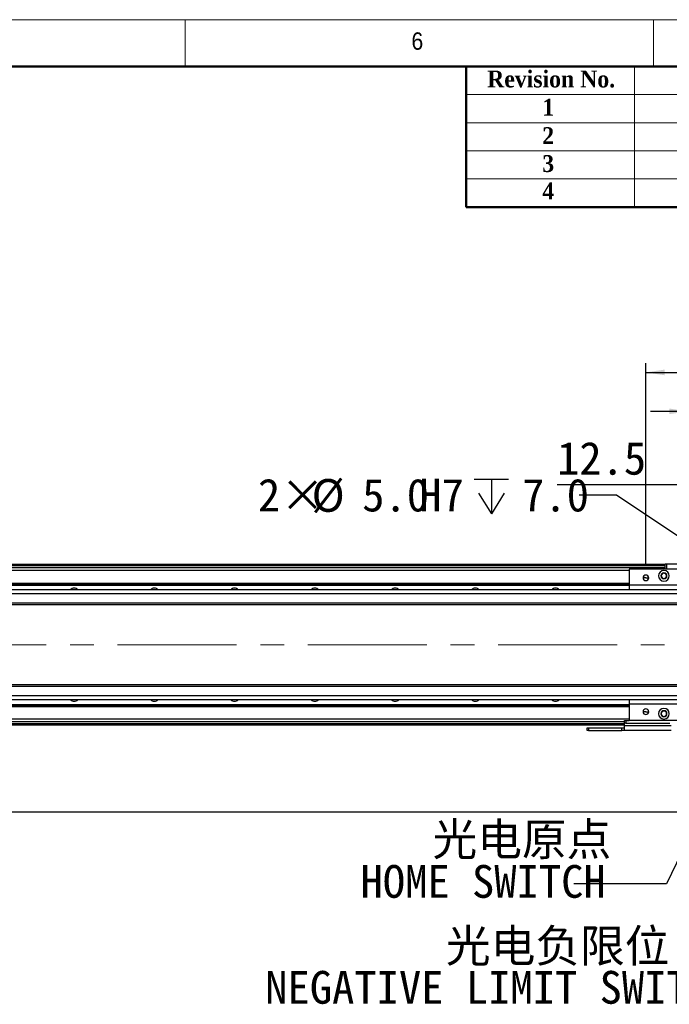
# Model space of a CAD drawing. Header units: millimetres. Extents: x 35 to 2924, y 35 to 2044.
# Tile 8 of 10: x 1696 to 2182, y 1308 to 2044. Entities that reach past the tile are written whole.
import ezdxf

# ---------------------------------------------------------------- set-up
doc = ezdxf.new("R2010")
doc.units = ezdxf.units.MM
doc.header["$LTSCALE"] = 7
doc.linetypes.add('CENTERX2', pattern=[20.32, 12.7, -2.54, 2.54, -2.54])
doc.layers.add('DIMNS', color=7, linetype='Continuous')
doc.styles.add('SLDTEXTSTYLE1', font='Gothic.ttf', dxfattribs={"width": 0.913})
doc.styles.add('SLDTEXTSTYLE11', font='txt', dxfattribs={"bigfont": 'bigfont'})
doc.styles.add('SLDTEXTSTYLE2', font='timesbd.ttf', dxfattribs={"width": 0.933})
doc.styles.add('SLDTEXTSTYLE8', font='txt')
doc.styles.add('SLDTEXTSTYLE9', font='txt')
doc.dimstyles.new('SLDDIMSTYLE0', dxfattribs={"dimtxt": 24.5, "dimasz": 14, "dimexe": 0, "dimexo": 0.0625, "dimgap": 6.125, "dimtad": 2, "dimdec": 1, "dimrnd": 1e-09, "dimzin": 4, "dimdsep": 46, "dimtxsty": 'SLDTEXTSTYLE9', "dimsah": 1, "dimcen": 0.09, "dimadec": 0, "dimazin": 1, "dimtfac": 1, "dimtdec": 1, "dimtofl": 0, "dimtmove": 0, "dimatfit": 3, "dimfxl": 0, "dimfrac": 2, "dimtolj": 1, "dimtzin": 12, "dimarcsym": 0})
doc.dimstyles.new('SLDDIMSTYLE1', dxfattribs={"dimtxt": 24.5, "dimasz": 14, "dimexe": 0, "dimexo": 0.0625, "dimgap": 6.125, "dimtad": 2, "dimdec": 1, "dimrnd": 1e-09, "dimzin": 4, "dimdsep": 46, "dimtxsty": 'SLDTEXTSTYLE9', "dimsah": 1, "dimcen": 0.09, "dimadec": 0, "dimazin": 1, "dimtfac": 1, "dimtdec": 1, "dimtmove": 0, "dimatfit": 0, "dimfxl": 0, "dimfrac": 2, "dimtolj": 1, "dimtzin": 12, "dimarcsym": 0})
doc.dimstyles.new('SLDDIMSTYLE2', dxfattribs={"dimtxt": 0.18, "dimasz": 14, "dimexe": 0, "dimexo": 0.0625, "dimgap": 0, "dimtad": 0, "dimtih": 1, "dimtoh": 1, "dimdec": 0, "dimrnd": 1e-09, "dimzin": 0, "dimdsep": 46, "dimtxsty": 'Standard', "dimsah": 1, "dimcen": 0.09, "dimadec": 0, "dimazin": 0, "dimtfac": 14, "dimtdec": 0, "dimtofl": 0, "dimtmove": 0, "dimatfit": 3, "dimfxl": 0, "dimfrac": 2, "dimtolj": 1, "dimtzin": 0, "dimarcsym": 0})
doc.dimstyles.new('SLDDIMSTYLE3', dxfattribs={"dimtxt": 24.5, "dimasz": 14, "dimexe": 0, "dimexo": 0.0625, "dimgap": 6.125, "dimtad": 2, "dimdec": 1, "dimrnd": 1e-09, "dimzin": 12, "dimdsep": 46, "dimtxsty": 'SLDTEXTSTYLE9', "dimsah": 1, "dimcen": 0.09, "dimadec": 0, "dimazin": 3, "dimtfac": 1, "dimtdec": 1, "dimtmove": 0, "dimatfit": 0, "dimfxl": 0, "dimfrac": 2, "dimtolj": 1, "dimtzin": 12, "dimarcsym": 0})
doc.dimstyles.new('SLDDIMSTYLE7', dxfattribs={"dimtxt": 24.5, "dimasz": 14, "dimexe": 0, "dimexo": 0.0625, "dimgap": 6.125, "dimtad": 0, "dimtih": 1, "dimtoh": 1, "dimdec": 1, "dimrnd": 1e-09, "dimzin": 4, "dimdsep": 46, "dimtxsty": 'SLDTEXTSTYLE9', "dimsah": 1, "dimcen": 0, "dimadec": 0, "dimazin": 1, "dimtfac": 1, "dimtdec": 1, "dimtofl": 0, "dimtmove": 0, "dimatfit": 3, "dimfxl": 0, "dimfrac": 2, "dimtolj": 1, "dimtzin": 12, "dimarcsym": 0})

# ---------------------------------------------------------------- blocks, each defined once
blk = doc.blocks.new('_D_22')
at = {"layer": 'DIMNS'}
for p, q in [((2195.92, 1635.87), (2195.92, 1758.38)), ((2297.92, 1635.87), (2297.92, 1758.38)), ((2195.92, 1751.38), (2167.92, 1751.38)), ((2195.92, 1751.38), (2297.92, 1751.38)), ((2297.92, 1751.38), (2325.92, 1751.38))]:
    blk.add_line(p, q, dxfattribs=at)
for points in [[(2195.92, 1751.38), (2181.92, 1753.48), (2181.92, 1749.28)], [(2297.92, 1751.38), (2311.92, 1749.28), (2311.92, 1753.48)]]:
    blk.add_solid(points, dxfattribs=at)
at = {"layer": 'DIMNS', "insert": (2214.5, 1783.53), "char_height": 24.5, "attachment_point": 1, "style": 'SLDTEXTSTYLE9'}
blk.add_mtext('102.0', dxfattribs=at)
blk = doc.blocks.new('_D_23')
at = {"layer": 'DIMNS'}
for p, q in [((2164.42, 1635.87), (2164.42, 1787.46)), ((2164.42, 1780.46), (2329.42, 1780.46)), ((2329.42, 1635.87), (2329.42, 1787.46))]:
    blk.add_line(p, q, dxfattribs=at)
for points in [[(2164.42, 1780.46), (2178.42, 1778.36), (2178.42, 1782.56)], [(2329.42, 1780.46), (2315.42, 1782.56), (2315.42, 1778.36)]]:
    blk.add_solid(points, dxfattribs=at)
at = {"layer": 'DIMNS', "insert": (2214.5, 1812.6), "char_height": 24.5, "attachment_point": 1, "style": 'SLDTEXTSTYLE9'}
blk.add_mtext('165.0', dxfattribs=at)
blk = doc.blocks.new('SW_SYMBOL_HOLE_DEPTH')
at = {"layer": 'DIMNS', "color": 0}
for p, q in [((0, 6125), (5600, 6125)), ((2800, 6125), (2800, 525)), ((700, 3885), (2800, 525)), ((4900, 3885), (2800, 525))]:
    blk.add_line(p, q, dxfattribs=at)
blk = doc.blocks.new('_D_26')
at = {"layer": 'DIMNS'}
for p, q in [((2142.57, 1688.84), (2114.57, 1688.84)), ((2232.35, 1628.38), (2142.57, 1688.84))]:
    blk.add_line(p, q, dxfattribs=at)
blk.add_solid([(2232.35, 1628.38), (2221.91, 1637.94), (2219.56, 1634.46)], dxfattribs=at)
at = {"layer": 'DIMNS', "xscale": 0.004592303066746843, "yscale": 0.004592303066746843, "zscale": 0.004592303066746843}
blk.add_blockref('SW_SYMBOL_HOLE_DEPTH', (2036.04, 1672.52), dxfattribs=at)
at = {"layer": 'DIMNS', "char_height": 24.5, "attachment_point": 1, "style": 'SLDTEXTSTYLE9'}
for s, insert in [('2×', (1874.39, 1701.08)), ('%%c', (1914.48, 1700.84)), ('5.0', (1952.33, 1701.08)), ('H7', (1995, 1701.08)), ('7.0', (2071.9, 1701.08))]:
    blk.add_mtext(s, dxfattribs=dict(at, insert=insert))
blk = doc.blocks.new('_D_32')
at = {"layer": 'DIMNS'}
for p, q in [((2234.42, 1635.87), (2234.42, 1703.41)), ((2246.92, 1635.87), (2246.92, 1703.41)), ((2234.42, 1696.41), (2097.99, 1696.41)), ((2234.42, 1696.41), (2246.92, 1696.41)), ((2246.92, 1696.41), (2274.92, 1696.41))]:
    blk.add_line(p, q, dxfattribs=at)
for points in [[(2234.42, 1696.41), (2220.42, 1698.51), (2220.42, 1694.31)], [(2246.92, 1696.41), (2260.92, 1694.31), (2260.92, 1698.51)]]:
    blk.add_solid(points, dxfattribs=at)
at = {"layer": 'DIMNS', "insert": (2097.99, 1728.56), "char_height": 24.5, "attachment_point": 1, "style": 'SLDTEXTSTYLE9'}
blk.add_mtext('12.5', dxfattribs=at)
blk = doc.blocks.new('_D_35')
at = {"layer": 'DIMNS'}
for p, q in [((266.92, 1467.14), (266.92, 1445.18)), ((2246.92, 1467.14), (2246.92, 1445.18)), ((266.92, 1452.18), (2246.92, 1452.18))]:
    blk.add_line(p, q, dxfattribs=at)
for points in [[(266.92, 1452.18), (280.92, 1450.08), (280.92, 1454.28)], [(2246.92, 1452.18), (2232.92, 1454.28), (2232.92, 1450.08)]]:
    blk.add_solid(points, dxfattribs=at)
at = {"layer": 'DIMNS', "insert": (1201.44, 1484.33), "char_height": 24.5, "attachment_point": 1, "style": 'SLDTEXTSTYLE9'}
blk.add_mtext('1980.0', dxfattribs=at)
blk = doc.blocks.new('SW_NOTE_6')
at = {"layer": 'DIMNS', "color": 0, "char_height": 24.5, "attachment_point": 1}
for s, insert, style in [('{\\fMicrosoft YaHei|b0|i0|c134|p34; 光电原点}', (-113.97, 45.46), 'SLDTEXTSTYLE11'), ('HOME SWITCH', (-159.53, 13.96), 'SLDTEXTSTYLE8')]:
    blk.add_mtext(s, dxfattribs=dict(at, insert=insert, style=style))
blk = doc.blocks.new('SW_NOTE_7')
at = {"layer": 'DIMNS', "color": 0, "char_height": 24.5, "attachment_point": 1}
for s, insert, style in [('{\\fMicrosoft YaHei|b0|i0|c134|p34;    光电负限位}', (-200.23, 45.17), 'SLDTEXTSTYLE11'), ('NEGATIVE LIMIT SWITCH', (-302.18, 14.14), 'SLDTEXTSTYLE8')]:
    blk.add_mtext(s, dxfattribs=dict(at, insert=insert, style=style))

msp = doc.modelspace()

# ---------------------------------------------------------------- linework, layer by layer
at = {"color": 7, "linetype": 'Continuous', "lineweight": 18}
for p, q in [((2905, 2044), (35, 2044)), ((1820, 2009), (1820, 2044)), ((2170, 2044), (2170, 2009)), ((70, 2009), (2870, 2009)), ((2156, 2009), (2156, 1904)), ((2030, 1988), (2870, 1988)), ((2030, 1967), (2870, 1967)), ((2030, 1946), (2870, 1946)), ((2030, 1925), (2870, 1925))]:
    msp.add_line(p, q, dxfattribs=at)
at = {"color": 7, "linetype": 'Continuous', "lineweight": 50}
for p, q in [((2870, 2009), (70, 2009)), ((2030, 2009), (2030, 1904)), ((2870, 1904), (2030, 1904))]:
    msp.add_line(p, q, dxfattribs=at)
at = {"color": 7, "linetype": 'Continuous', "lineweight": 25}
for p, q in [((2178.92, 1636.98), (334.92, 1636.98)), ((334.92, 1636.78), (2178.92, 1636.78)), ((334.92, 1636.58), (2178.92, 1636.58)), ((334.92, 1636.48), (2178.92, 1636.48)), ((2178.92, 1634.49), (334.92, 1634.49)), ((2341.92, 1633.48), (2151.92, 1633.48)), ((2151.92, 1633.48), (2151.92, 1621.48)), ((2178.92, 1637.18), (2179.22, 1637.48)), ((2178.92, 1633.48), (2178.92, 1637.18)), ((2179.92, 1637.18), (2178.92, 1637.18)), ((2179.22, 1637.48), (2180.04, 1637.48)), ((2179.92, 1637.18), (2180.04, 1637.48)), ((2179.92, 1637.18), (2179.92, 1633.48)), ((2201.92, 1637.18), (2179.92, 1637.18)), ((2180.04, 1637.48), (2201.8, 1637.48)), ((2164.42, 1626.98), (2162.32, 1626.98)), ((2164.42, 1626.98), (2166.52, 1626.98)), ((361.92, 1622.99), (2151.92, 1622.99)), ((361.92, 1622.7), (2151.92, 1622.7)), ((361.92, 1621.8), (2151.92, 1621.8)), ((361.92, 1621.5), (2151.92, 1621.5)), ((2341.92, 1621.48), (2151.92, 1621.48)), ((2151.92, 1621.48), (2151.92, 1617.98)), ((2362.42, 1617.98), (151.92, 1617.98)), ((2362.92, 1614.98), (151.92, 1614.98)), ((2362.92, 1607.98), (151.92, 1607.98)), ((151.92, 1606.98), (2362.92, 1606.98)), ((2362.92, 1546.98), (151.92, 1546.98)), ((151.92, 1545.98), (2362.92, 1545.98)), ((151.92, 1538.98), (2362.92, 1538.98)), ((151.92, 1535.98), (2362.42, 1535.98)), ((361.92, 1532.46), (2151.92, 1532.46)), ((361.92, 1532.17), (2151.92, 1532.17)), ((361.92, 1531.27), (2151.92, 1531.27)), ((361.92, 1530.98), (2151.92, 1530.98)), ((2151.92, 1535.98), (2151.92, 1532.48)), ((2341.92, 1532.48), (2151.92, 1532.48)), ((2151.92, 1532.48), (2151.92, 1520.48)), ((2164.42, 1526.98), (2162.32, 1526.98)), ((2164.42, 1526.98), (2166.52, 1526.98)), ((2148.42, 1519.48), (367.42, 1519.48)), ((2148.42, 1516.98), (367.42, 1516.98)), ((2148.42, 1518.48), (2148.42, 1520.48)), ((2148.42, 1520.48), (2149.42, 1520.48)), ((2149.42, 1518.48), (2148.42, 1518.48)), ((2148.42, 1516.65), (2148.42, 1518.48)), ((2148.42, 1516.65), (2183.42, 1516.65)), ((2148.42, 1512.98), (2148.42, 1516.65)), ((2149.42, 1520.48), (2149.42, 1518.48)), ((2149.42, 1520.48), (2151.92, 1520.48)), ((2149.42, 1518.48), (2182.42, 1518.48)), ((2341.92, 1520.48), (2151.92, 1520.48)), ((2120.42, 1512.98), (2120.42, 1514.98)), ((2120.42, 1514.98), (2121.42, 1514.98)), ((2121.42, 1512.98), (2120.42, 1512.98)), ((2121.42, 1514.98), (2121.42, 1512.98)), ((2121.42, 1514.98), (2146.42, 1514.98)), ((2121.42, 1512.98), (2146.42, 1512.98)), ((2146.42, 1512.98), (2146.42, 1514.98)), ((2146.42, 1514.98), (2148.42, 1514.98)), ((2148.42, 1512.98), (2146.42, 1512.98)), ((2183.42, 1512.98), (2148.42, 1512.98))]:
    msp.add_line(p, q, dxfattribs=at)
at = {"color": 8, "linetype": 'Continuous', "lineweight": 25}
for p, q in [((2178.92, 1635.98), (334.92, 1635.98)), ((2151.92, 1632.49), (361.92, 1632.49)), ((2151.92, 1521.48), (361.92, 1521.48)), ((2148.42, 1517.98), (367.42, 1517.98))]:
    msp.add_line(p, q, dxfattribs=at)
at = {"color": 7, "linetype": 'Continuous', "lineweight": 25}
for centre, radius, start, end in [((2164.42, 1626.98), 2.1, 0, 180), ((2164.42, 1626.98), 2.1, 180, 0), ((2177.92, 1628.48), 4, 0, 180), ((2177.92, 1628.48), 4, 180, 0), ((2177.92, 1628.48), 2.25, 0, 180), ((2177.92, 1628.48), 2.25, 180, 0), ((2177.92, 1628.48), 2, 90, 270), ((2177.92, 1628.48), 2, 270, 90), ((1736.92, 1615.49), 3.75, 41.71072, 138.28928), ((1796.92, 1615.49), 3.75, 41.71072, 138.28928), ((1856.92, 1615.49), 3.75, 41.71072, 138.28928), ((1916.92, 1615.49), 3.75, 41.71072, 138.28928), ((1976.92, 1615.49), 3.75, 41.71072, 138.28928), ((2036.92, 1615.49), 3.75, 41.71072, 138.28928), ((2096.92, 1615.49), 3.75, 41.71072, 138.28928), ((1736.92, 1538.48), 3.75, 221.71072, 318.28928), ((1796.92, 1538.48), 3.75, 221.71072, 318.28928), ((1856.92, 1538.48), 3.75, 221.71072, 318.28928), ((1916.92, 1538.48), 3.75, 221.71072, 318.28928), ((1976.92, 1538.48), 3.75, 221.71072, 318.28928), ((2036.92, 1538.48), 3.75, 221.71072, 318.28928), ((2096.92, 1538.48), 3.75, 221.71072, 318.28928), ((2164.42, 1526.98), 2.1, 0, 180), ((2164.42, 1526.98), 2.1, 180, 0), ((2177.92, 1525.48), 4, 0, 180), ((2177.92, 1525.48), 4, 180, 0), ((2177.92, 1525.48), 2.25, 0, 180), ((2177.92, 1525.48), 2.25, 180, 0), ((2177.92, 1525.48), 2, 90, 270), ((2177.92, 1525.48), 2, 270, 90)]:
    msp.add_arc(centre, radius, start, end, dxfattribs=at)
at = {"layer": 'DIMNS', "linetype": 'CENTERX2', "lineweight": 18}
msp.add_line((2427.37, 1576.98), (86.47, 1576.98), dxfattribs=at)

# ---------------------------------------------------------------- block references
at = {"layer": 'DIMNS'}
for name, p in [('SW_NOTE_6', (2110.62, 1398.46)), ('SW_NOTE_7', (2181.99, 1319.15))]:
    msp.add_blockref(name, p, dxfattribs=at)

# ---------------------------------------------------------------- texts
at = {"color": 7, "linetype": 'Continuous', "lineweight": 0, "attachment_point": 1}
for s, insert, char_height, style in [('6', (1989.17, 2034.52), 12.96, 'SLDTEXTSTYLE1'), ('Revision No.', (2045.74, 2006.01), 12.6, 'SLDTEXTSTYLE2'), ('1', (2086.96, 1984.85), 12.6, 'SLDTEXTSTYLE2'), ('2', (2086.96, 1963.68), 12.6, 'SLDTEXTSTYLE2'), ('3', (2086.96, 1942.82), 12.6, 'SLDTEXTSTYLE2'), ('4', (2086.96, 1922.31), 12.6, 'SLDTEXTSTYLE2')]:
    msp.add_mtext(s, dxfattribs=dict(at, insert=insert, char_height=char_height, style=style))

# ---------------------------------------------------------------- dimensions: what is measured, and where the dimension line sits
at = {"layer": 'DIMNS'}
for base, p1, p2, dimstyle, picture, middle in [((2329.42, 1780.46), (2164.42, 1626.98), (2329.42, 1626.98), 'SLDDIMSTYLE0', '_D_23', (2253.53, 1780.46)), ((2297.92, 1751.38), (2195.92, 1626.98), (2297.92, 1626.98), 'SLDDIMSTYLE1', '_D_22', (2253.53, 1751.38)), ((2246.92, 1696.41), (2234.42, 1626.98), (2246.92, 1626.98), 'SLDDIMSTYLE3', '_D_32', (2128.17, 1696.41)), ((2246.92, 1452.18), (266.92, 1476.03), (2246.92, 1476.03), 'SLDDIMSTYLE0', '_D_35', (1249.32, 1452.18))]:
    dim = msp.add_linear_dim(base=base, p1=p1, p2=p2, dimstyle=dimstyle, dxfattribs=at)
    dim.commit()
    dim.dimension.update_dxf_attribs({"geometry": picture, "text_midpoint": middle, "dimtype": 160})
dim = msp.add_diameter_dim_2p(p1=(2236.49, 1625.59), p2=(2232.35, 1628.38), text='2×<>H7{\\fGDT;x}7.0', dimstyle='SLDDIMSTYLE7', dxfattribs=at)
dim.commit()
dim.dimension.update_dxf_attribs({"geometry": '_D_26', "text_midpoint": (1994.48, 1688.84), "dimtype": 163})

# ---------------------------------------------------------------- leaders
msp.add_leader([(2230.42, 1503.18), (2179.76, 1398.46), (2110.62, 1398.46)], dimstyle='SLDDIMSTYLE2', dxfattribs=at)

doc.saveas('drawing.dxf')
